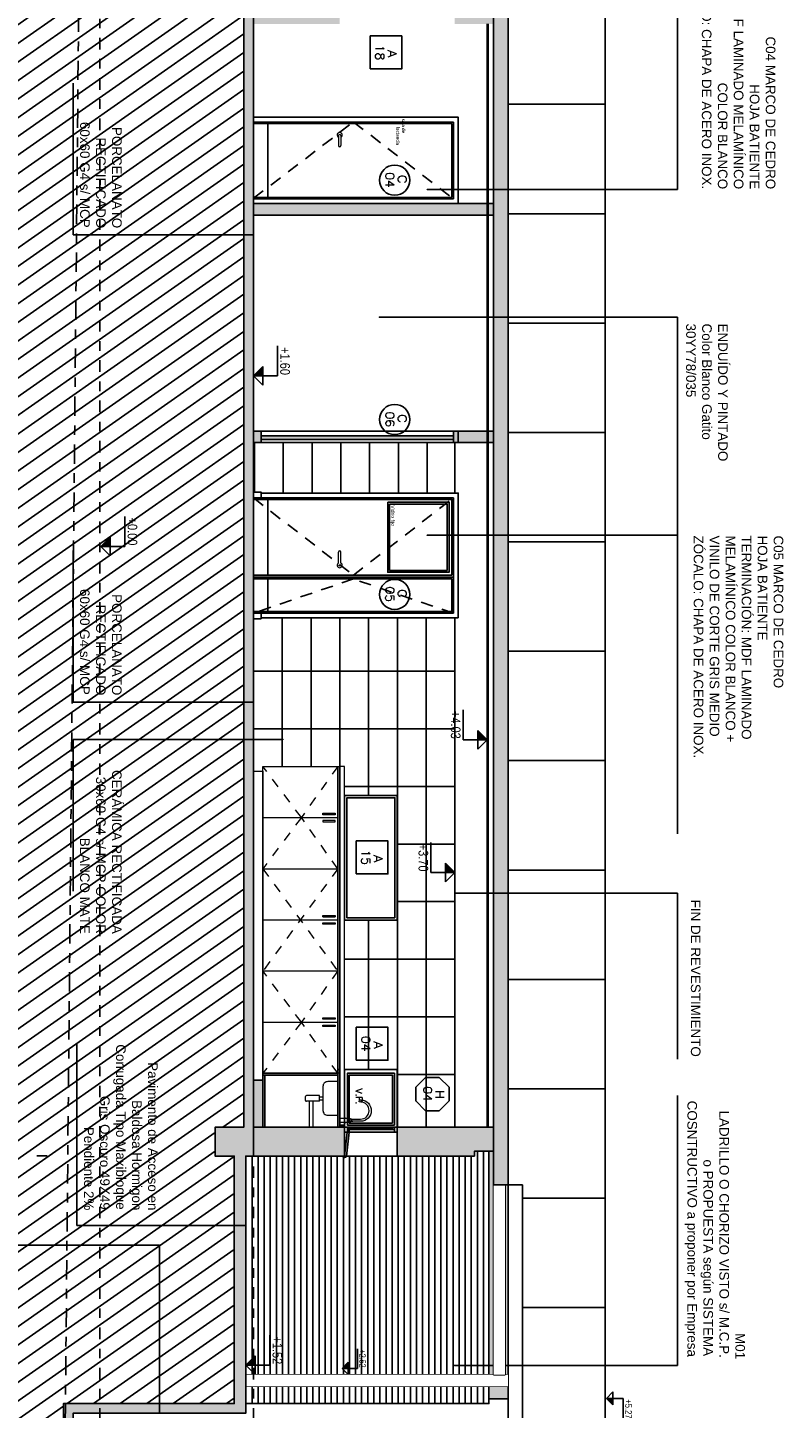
# Model space of a CAD drawing. Header units: millimetres. Extents: x 4617 to 4884, y 1258 to 1784.
# Tile 3 of 168: x 4677 to 4685, y 1270 to 1284. Entities that reach past the tile are written whole.
import ezdxf
from ezdxf.enums import TextEntityAlignment as Align

# ---------------------------------------------------------------- set-up
doc = ezdxf.new("R2010")
doc.units = ezdxf.units.MM
doc.header["$LTSCALE"] = 0.4
doc.set_wipeout_variables(frame=1)
for name, pattern in [('DASHDOT', [1, 0.5, -0.25, 0, -0.25]), ('DOT', [6.35, 0, -6.35]), ('HIDDEN2', [4.7625, 3.175, -1.5875]), ('RAYITAS', [0.375, 0.25, -0.125])]:
    doc.linetypes.add(name, pattern=pattern)
for name, color, linetype in [('00 AC - ABERTURAS ALUMINIO', 4, 'Continuous'), ('00 AC - MUROS', 1, 'Continuous'), ('00 AC - MUROS HATCH', 251, 'Continuous'), ('00 AC - TABIQUES', 2, 'Continuous'), ('00 AC - TABIQUES HATCH', 252, 'Continuous'), ('200', 6, 'Continuous'), ('200cotas50', 1, 'Continuous'), ('A ALUMINIO', 4, 'Continuous'), ('A BARANDA', 4, 'Continuous'), ('A CARPINTERIA', 4, 'Continuous'), ('A HATCH TABIQUE', 254, 'Continuous'), ('A HERRERÍA', 4, 'Continuous'), ('A MURO', 1, 'Continuous'), ('A MURO VISTO', 2, 'Continuous'), ('A PROYECCION DISC', 253, 'HIDDEN2'), ('A VEGETACIÓN', 253, 'Continuous'), ('Hatch Ladrillo Visto', 32, 'Continuous'), ('TXT', 3, 'Continuous'), ('TXT COTA', 3, 'Continuous'), ('TXT PLANILLAS', 3, 'Continuous'), ('TXT TERMINACIONES', 3, 'Continuous')]:
    doc.layers.add(name, color=color, linetype=linetype)
doc.layers.add('04 gris', color=252, linetype='Continuous', lineweight=13)
doc.layers.add('A-ALBA-4', color=2, linetype='Continuous', lineweight=25)
doc.styles.add('arial', font='arial.ttf')
doc.styles.add('ARIAL NARROW', font='ARIALN.TTF')
doc.styles.add('ROMANS', font='romans', dxfattribs={"height": 2})
doc.styles.add('SaAS simplex', font='simplex.shx', dxfattribs={"width": 0.8})
doc.styles.get("Standard").update_dxf_attribs({"font": 'arial.ttf'})
doc.dimstyles.new('COTAS 125', dxfattribs={"dimscale": 0.01, "dimtxt": 15, "dimasz": 8, "dimexe": 5, "dimexo": 20, "dimgap": 10, "dimtad": 0, "dimzin": 9, "dimdsep": 46, "dimtxsty": 'SaAS simplex', "dimblk": 'OBLIQUE', "dimcen": 0, "dimclrd": 8, "dimclre": 8, "dimclrt": 256, "dimadec": 1, "dimazin": 0, "dimtfac": 1, "dimtmove": 2, "dimatfit": 3, "dimldrblk": 'OBLIQUE', "dimfxl": 10, "dimlwd": -1, "dimlwe": -1, "dimarcsym": 0})

# ---------------------------------------------------------------- blocks, each defined once
blk = doc.blocks.new('Nivel corte')
at = {"color": 0}
for p, q in [((0, 0.2), (0.25, 0.2)), ((0, 0), (0, 0.2)), ((0.078, 0.078), (-0.078, 0.078)), ((0, 0), (-0.078, 0.078)), ((0, 0), (0.078, 0.078))]:
    blk.add_line(p, q, dxfattribs=at)
blk.add_solid([(0, 0), (0.078, 0.078), (0, 0.078), (0.078, 0.078)], dxfattribs=at)
at = {"color": 0, "style": 'ARIAL NARROW', "flags": 4}
blk.add_attdef('NIVEL', text='', height=0.08, dxfattribs=at).set_placement((0.125, 0.2), align=Align.BOTTOM_CENTER)
blk = doc.blocks.new('_Oblique')
at = {"layer": 'TXT COTA', "color": 0, "lineweight": -2}
blk.add_line((-0.5, -0.5), (0.5, 0.5), dxfattribs=at)
blk = doc.blocks.new('A$C7CA047DF')
at = {"layer": '00 AC - ABERTURAS ALUMINIO', "color": 253}
for p, q in [((0.007, 0.5), (0.007, 0.05, 0.097)), ((0.017, 0.5), (0.017, 0.05, 0.097))]:
    blk.add_line(p, q, dxfattribs=at)
at = {"layer": '00 AC - ABERTURAS ALUMINIO', "elevation": 0.102}
blk.add_lwpolyline([(0.025, 0.5), (0.025, 0.05)], dxfattribs=at)
at = {"layer": 'A ALUMINIO'}
for p, q in [((0, 0.03), (0, 0.5, 0.071)), ((0.05, 0.03), (0.05, 0.52, 0.059))]:
    blk.add_line(p, q, dxfattribs=at)
for points in [[(0, 0.55), (0.05, 0.55), (0.05, 0.52), (0, 0.52)], [(0, 0.52), (0.025, 0.52), (0.025, 0.5), (0, 0.5)], [(0, 0.05), (0.025, 0.05), (0.025, 0.03), (0, 0.03)], [(0, 0.03), (0.05, 0.03), (0.05, 0), (0, 0)]]:
    blk.add_lwpolyline(points, close=True, dxfattribs=at)
blk = doc.blocks.new('BIS-GRIC1-CO')
for p, q in [((0.211, 0.222), (0.189, 0.22)), ((-0.023, 0.053), (-0.023, 0.063)), ((0.013, 0.105), (-0.014, 0.105)), ((-0.011, 0.137), (-0.011, 0.123)), ((0.011, 0.123), (-0.011, 0.123)), ((0.023, 0.053), (0.023, 0.063))]:
    blk.add_line(p, q)
blk.add_lwpolyline([(0.011, 0.123), (0.011, 0.218, -0.987285), (0.189, 0.22), (0.188, 0.22), (0.19, 0.204), (0.213, 0.206), (0.212, 0.222), (0.211, 0.222, 0.9807), (-0.011, 0.218), (-0.011, 0.137, 0.208358), (-0.014, 0.128), (-0.014, 0.105), (-0.022, 0.105, 0.404276), (-0.023, 0.104), (-0.023, 0.063, 0.104505), (-0.023, 0.053), (-0.023, 0), (0.023, 0), (0.023, 0.053, 0.104194), (0.023, 0.063), (0.023, 0.104, 0.404073), (0.022, 0.105, 0.00047), (0.013, 0.105, 0.024223), (0.013, 0.11, 0.064983), (0.013, 0.122, 0.35869), (0.011, 0.123), (0.011, 0.123)], format="xyb")
for centre, radius, start, end in [((-0.012, 0.122), 0.00126, 82.4736, 166.3904), ((0.016, 0.116), 0.0292, 168.2834, 182.4169), ((-0.127, 0.111), 0.114, 356.8488, 1.8325)]:
    blk.add_arc(centre, radius, start, end)
blk = doc.blocks.new('cocina y mueble')
h = blk.add_hatch(color=252)
h.dxf.hatch_style = 1
h.paths.add_polyline_path([(510.029, 113.56), (510.629, 113.56), (510.629, 113.58), (510.029, 113.58)])
h = blk.add_hatch(color=252)
h.dxf.hatch_style = 1
h.paths.add_polyline_path([(510.067, 113.56), (510.085, 113.56), (510.085, 112.78), (510.067, 112.78)])
h = blk.add_hatch(color=252)
h.dxf.hatch_style = 1
h.paths.add_polyline_path([(510.629, 113.58), (510.609, 113.58), (510.609, 113.63), (510.629, 113.63)])
h = blk.add_hatch(color=252)
h.dxf.hatch_style = 1
h.paths.add_polyline_path([(510.085, 112.78), (510.085, 112.798), (510.629, 112.798), (510.629, 112.78)])
h = blk.add_hatch(color=251)
h.dxf.hatch_style = 1
h.paths.add_polyline_path([(510.611, 112.78), (510.629, 112.78), (510.629, 112.68), (510.137, 112.68), (510.137, 112.78)])
at = {"layer": '04 gris'}
for p, q in [((506.869, 112.78), (506.869, 113.56)), ((507.402, 112.78), (507.402, 113.56)), ((507.935, 112.78), (507.935, 113.56)), ((508.438, 113.403, 0), (508.438, 113.533, 0)), ((508.468, 112.78), (508.468, 113.56)), ((509.001, 112.78), (509.001, 113.56)), ((509.534, 112.78), (509.534, 113.56)), ((510.313, 113.368, 0), (510.313, 113.405, 0)), ((510.345, 113.368, 0), (510.345, 113.405, 0)), ((510.359, 113.368, 0), (510.299, 113.368, 0)), ((510.299, 113.368, 0), (510.299, 113.234, 0)), ((510.359, 113.368, 0), (510.359, 113.234, 0)), ((510.359, 113.3, 0), (510.629, 113.3, 0)), ((510.359, 113.26, 0), (510.629, 113.26, 0)), ((510.349, 113.224, 0), (510.309, 113.224, 0))]:
    blk.add_line(p, q, dxfattribs=at)
at = {"layer": '04 gris', "linetype": 'RAYITAS'}
for p, q in [((507.935, 113.56), (509.001, 112.78)), ((507.935, 112.78), (509.001, 113.56))]:
    blk.add_line(p, q, dxfattribs=at)
at = {"layer": '04 gris'}
for points in [[(510.609, 113.58), (510.609, 113.63), (506.869, 113.63), (506.869, 113.58)], [(506.869, 113.58), (510.067, 113.58), (510.067, 112.78), (506.869, 112.78)], [(507.372, 113.533), (507.372, 113.403), (507.357, 113.403), (507.357, 113.533)], [(507.432, 113.533), (507.432, 113.403), (507.447, 113.403), (507.447, 113.533)], [(508.438, 113.533), (508.438, 113.403), (508.423, 113.403), (508.423, 113.533)], [(508.513, 113.533), (508.513, 113.403), (508.498, 113.403), (508.498, 113.533)], [(509.504, 113.533), (509.504, 113.403), (509.489, 113.403), (509.489, 113.533)], [(509.579, 113.533), (509.579, 113.403), (509.564, 113.403), (509.564, 113.533)], [(506.919, 112.68), (506.919, 112.78), (510.137, 112.78), (510.137, 112.68)]]:
    blk.add_lwpolyline(points, close=True, dxfattribs=at)
for points in [[(510.067, 113.58), (506.869, 113.58)], [(510.067, 113.56), (506.869, 113.56)]]:
    blk.add_lwpolyline(points, dxfattribs=at)
at = {"layer": '04 gris', "linetype": 'RAYITAS'}
for points in [[(506.869, 113.56), (507.402, 113.18), (506.869, 112.78)], [(507.935, 113.56), (507.402, 113.18), (507.935, 112.78)], [(509.001, 113.56), (509.534, 113.18), (509.001, 112.78)], [(510.067, 113.56), (509.534, 113.18), (510.067, 112.78)]]:
    blk.add_lwpolyline(points, dxfattribs=at)
at = {"layer": '04 gris', "elevation": 0}
blk.add_lwpolyline([(510.154, 113.56), (510.154, 113.455, 0.414214), (510.204, 113.405), (510.454, 113.405, 0.414214), (510.504, 113.455), (510.504, 113.56)], format="xyb", dxfattribs=at)
at = {"layer": '04 gris'}
for centre, start, end in [((510.309, 113.234, 0), 180, 270), ((510.349, 113.234, 0), 270, 360)]:
    blk.add_arc(centre, 0.01, start, end, dxfattribs=at)
at = {"layer": 'A-ALBA-4', "color": 1}
for points in [[(506.869, 113.58), (510.067, 113.58)], [(510.067, 113.56), (506.869, 113.56)]]:
    blk.add_lwpolyline(points, dxfattribs=at)
at = {"layer": 'A-ALBA-4', "elevation": 0}
for points in [[(510.067, 113.56), (510.085, 113.56), (510.085, 112.78), (510.067, 112.78)], [(510.629, 113.58), (510.609, 113.58), (510.609, 113.63), (510.629, 113.63)], [(510.085, 112.78), (510.085, 112.798), (510.629, 112.798), (510.629, 112.78)]]:
    blk.add_lwpolyline(points, close=True, dxfattribs=at)
at = {"layer": 'A-ALBA-4'}
blk.add_lwpolyline([(510.137, 112.68), (510.629, 112.68), (510.629, 112.78), (510.137, 112.78)], close=True, dxfattribs=at)
at = {"layer": '04 gris', "xscale": -1}
blk.add_blockref('BIS-GRIC1-CO', (510.556, 113.58, 0), dxfattribs=at)
at = {"layer": 'A-ALBA-4', "elevation": 0}
blk.add_lwpolyline([(510.029, 113.56), (510.629, 113.56), (510.629, 113.58), (510.029, 113.58)], close=True, dxfattribs=at)
blk = doc.blocks.new('*U470')
blk.add_circle((0.003, 0.055), 0.262)
at = {"style": 'ROMANS', "width": 1.1}
blk.add_text('C', height=0.15, dxfattribs=at).set_placement((-0.088, 0.112))
at = {"color": 0, "linetype": 'ByBlock', "style": 'ROMANS', "width": 1.05}
blk.add_attdef('NRO', text='', height=0.15, dxfattribs=at).set_placement((0, -0.027), align=Align.MIDDLE)
blk = doc.blocks.new('*U468')
at = {"color": 0, "linetype": 'ByBlock'}
blk.add_lwpolyline([(-0.287, -0.195), (0.287, -0.195), (0.287, 0.354), (-0.287, 0.354)], close=True, dxfattribs=at)
at = {"color": 0, "linetype": 'ByBlock', "style": 'ROMANS', "width": 1.1}
blk.add_text('A', height=0.15, dxfattribs=at).set_placement((-0.088, 0.112))
at = {"color": 0, "linetype": 'ByBlock', "style": 'ROMANS', "width": 1.05}
blk.add_attdef('NRO', text='', height=0.15, dxfattribs=at).set_placement((0, -0.027), align=Align.MIDDLE)
blk = doc.blocks.new('*U575')
at = {"color": 0, "linetype": 'ByBlock', "ltscale": 0.1}
blk.add_lwpolyline([(0, 0.344), (0.119, 0.344), (0.288, 0.175), (0.288, -0.064), (0.119, -0.233), (0, -0.233), (-0.119, -0.233), (-0.288, -0.064), (-0.288, 0.175), (-0.119, 0.344)], close=True, dxfattribs=at)
at = {"color": 0, "style": 'ROMANS', "width": 1.1}
blk.add_text('H', height=0.15, dxfattribs=at).set_placement((-0.088, 0.112))
at = {"color": 0, "linetype": 'ByBlock', "style": 'ROMANS', "width": 1.05}
blk.add_attdef('NRO', text='', height=0.15, dxfattribs=at).set_placement((0, -0.027), align=Align.MIDDLE)

msp = doc.modelspace()

# ---------------------------------------------------------------- hatches: boundary and pattern name
at = {"layer": '00 AC - MUROS HATCH'}
h = msp.add_hatch(color=252, dxfattribs=at)
h.dxf.hatch_style = 1
h.paths.add_polyline_path([(4679.233, 1284.49), (4679.233, 1284.19), (4680.133, 1284.19), (4680.133, 1284.49)])
h.paths.add_polyline_path([(4681.333, 1284.19), (4681.333, 1284.49), (4681.737, 1284.49), (4681.737, 1284.19)])
h.paths.add_polyline_path([(4680.733, 1272.692), (4681.737, 1272.692), (4681.737, 1272.441), (4681.537, 1272.441), (4681.537, 1272.392), (4680.733, 1272.392)])
h.paths.add_polyline_path([(4679.233, 1272.392), (4679.233, 1272.692), (4680.183, 1272.692), (4680.183, 1272.392)])
h.paths.add_polyline_path([(4679.883, 1293.987), (4679.883, 1293.687), (4679.233, 1293.687), (4679.233, 1293.987)])
h.paths.add_polyline_path([(4681.133, 1302.422), (4681.737, 1302.422), (4681.737, 1302.672), (4681.537, 1302.672), (4681.537, 1302.722), (4681.133, 1302.722)])
h.paths.add_polyline_path([(4679.233, 1302.422), (4679.883, 1302.422), (4679.883, 1302.722), (4679.233, 1302.722)])
at = {"layer": '00 AC - TABIQUES HATCH'}
h = msp.add_hatch(color=256, dxfattribs=at)
h.dxf.hatch_style = 1
h.paths.add_polyline_path([(4681.737, 1282.317), (4681.737, 1282.197), (4679.233, 1282.197), (4679.233, 1282.317)])
h = msp.add_hatch(color=256, dxfattribs=at)
h.dxf.hatch_style = 1
h.paths.add_polyline_path([(4681.737, 1279.947), (4681.737, 1279.827), (4679.233, 1279.827), (4679.233, 1279.947)])
h.paths.add_polyline_path([(4681.318, 1279.947), (4681.318, 1279.827), (4679.233, 1279.827), (4679.233, 1279.947)], flags=17)
h.paths.add_polyline_path([(4681.318, 1279.898), (4681.318, 1279.858), (4679.313, 1279.858), (4679.313, 1279.898)], flags=16)
h.paths.add_polyline_path([(4679.313, 1279.947), (4679.313, 1279.827), (4679.233, 1279.827), (4679.233, 1279.947)], flags=16)
at = {"layer": 'A HATCH TABIQUE'}
h = msp.add_hatch(dxfattribs=at)
h.set_pattern_fill('HONEY', color=256, scale=0.01, angle=270)
h.set_pattern_definition([(180, (4644.444386, 1771.975462), (-0.047625, -0.0274963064), [0.03175, -0.0635]), (300, (4644.444386, 1771.975462), (0.0476249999, -0.0274963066), [0.03175, -0.0635]), (240, (4644.444386, 1771.975462), (-1e-10, -0.0549926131), [-0.0635, 0.03175])])
h.paths.add_polyline_path([(4681.888, 1284.79), (4681.888, 1272.092), (4681.737, 1272.092), (4681.737, 1284.79)])
h.paths.add_polyline_path([(4681.888, 1303.032), (4681.888, 1293.387), (4681.737, 1293.387), (4681.737, 1303.032)])
at = {"layer": 'A MURO'}
h = msp.add_hatch(dxfattribs=at)
h.set_pattern_fill('_USER', color=251, scale=0.3, pattern_type=0)
h.set_pattern_definition([(270, (4644.4444, 1771.97546), (0.3, -3e-16), [])])
h.paths.add_polyline_path([(4681.333, 1279.3), (4681.333, 1279.827), (4681.318, 1279.827), (4681.318, 1279.827), (4679.233, 1279.827), (4679.233, 1279.31), (4679.313, 1279.31), (4679.313, 1279.3)])
at = {"layer": 'A MURO VISTO'}
h = msp.add_hatch(color=252, dxfattribs=at)
h.dxf.hatch_style = 1
h.paths.add_polyline_path([(4681.688, 1269.862), (4681.888, 1269.862), (4681.888, 1272.092), (4681.737, 1272.092), (4681.737, 1272.441), (4681.688, 1272.441)])
at = {"layer": 'A VEGETACIÓN'}
h = msp.add_hatch(dxfattribs=at)
h.set_pattern_fill('LINE', color=253, scale=0.05, angle=-55, double=1)
h.set_pattern_definition([(215, (4548.78978, 1691.46104), (0.09105526, -0.130040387), [])])
edge = h.paths.add_edge_path()
edge.add_spline(control_points=[(4677.192, 1261.169), (4677.209, 1262.221), (4677.226, 1263.142), (4677.244, 1264.062)], knot_values=[19.774288, 19.774288, 19.774288, 19.774288, 20.371684, 20.371684, 20.371684, 20.371684], weights=[1, 1, 1, 1], degree=3, periodic=0)
edge.add_spline(control_points=[(4677.244, 1264.062), (4677.232, 1264.827), (4677.22, 1265.591), (4677.216, 1265.897)], knot_values=[20.371684, 20.371684, 20.371684, 20.371684, 20.790947, 20.790947, 20.790947, 20.790947], weights=[1, 1, 1, 1], degree=3, periodic=0)
edge.add_spline(control_points=[(4677.216, 1265.897), (4677.168, 1266.192), (4677.152, 1266.299), (4677.144, 1266.34)], knot_values=[20.790947, 20.790947, 20.790947, 20.790947, 20.818507, 20.818507, 20.818507, 20.818507], weights=[1, 1, 1, 1], degree=3, periodic=0)
edge.add_line((4677.144, 1266.34), (4677.053, 1266.34))
edge.add_line((4677.053, 1266.34), (4677.053, 1266.54))
edge.add_line((4677.053, 1266.54), (4677.253, 1266.54))
edge.add_line((4677.253, 1266.54), (4677.253, 1269.812))
edge.add_line((4677.253, 1269.812), (4679.033, 1269.812))
edge.add_line((4679.033, 1269.812), (4679.033, 1272.392))
edge.add_line((4679.033, 1272.392), (4678.833, 1272.392))
edge.add_line((4678.833, 1272.392), (4678.833, 1272.692))
edge.add_line((4678.833, 1272.692), (4679.133, 1272.692))
edge.add_line((4679.133, 1272.692), (4679.133, 1302.422))
edge.add_line((4679.133, 1302.422), (4678.733, 1302.422))
edge.add_line((4678.733, 1302.422), (4678.733, 1302.722))
edge.add_line((4678.733, 1302.722), (4679.064, 1302.722))
edge.add_line((4679.064, 1302.722), (4679.033, 1303.821))
edge.add_line((4679.033, 1303.821), (4679.003, 1306.773))
edge.add_line((4679.003, 1306.773), (4678.803, 1306.773))
edge.add_line((4678.803, 1306.773), (4678.803, 1306.925))
edge.add_line((4678.803, 1306.925), (4679.099, 1306.923))
edge.add_line((4679.099, 1306.923), (4679.101, 1307.225))
edge.add_line((4679.101, 1307.225), (4679.096, 1307.381))
edge.add_line((4679.096, 1307.381), (4679.094, 1307.386))
edge.add_line((4679.094, 1307.386), (4679.111, 1307.687))
edge.add_line((4679.111, 1307.687), (4679.083, 1308.126))
edge.add_line((4679.083, 1308.126), (4679.089, 1308.443))
edge.add_line((4679.089, 1308.443), (4679.058, 1308.704))
edge.add_line((4679.058, 1308.704), (4679.086, 1308.795))
edge.add_line((4679.086, 1308.795), (4679.039, 1308.909))
edge.add_line((4679.039, 1308.909), (4679.08, 1309.452))
edge.add_line((4679.08, 1309.452), (4679.045, 1309.643))
edge.add_line((4679.045, 1309.643), (4679.061, 1309.705))
edge.add_line((4679.061, 1309.705), (4677.173, 1309.705))
edge.add_line((4677.173, 1309.705), (4677.173, 1311.426))
edge.add_line((4677.173, 1311.426), (4676.873, 1311.426))
edge.add_line((4676.873, 1311.426), (4676.873, 1311.626))
edge.add_line((4676.873, 1311.626), (4677.073, 1311.626))
edge.add_spline(control_points=[(4677.073, 1311.626), (4677.005, 1311.929), (4676.8, 1312.833), (4675.716, 1314.273), (4677.356, 1316.731), (4677.238, 1318.745), (4677.159, 1320.107)], knot_values=[0.000391, 0.000391, 0.000391, 0.000391, 0.937738, 2.800143, 4.73313, 8.774288, 8.774288, 8.774288, 8.774288], weights=[1, 1, 1, 1, 1, 1, 1], degree=3, periodic=0)
edge.add_spline(control_points=[(4677.159, 1320.107), (4677.114, 1320.107), (4677.068, 1320.107), (4677.023, 1320.107)], knot_values=[8.774288, 8.774288, 8.774288, 8.774288, 9.774288, 9.774288, 9.774288, 9.774288], weights=[1, 1, 1, 1], degree=3, periodic=0)
edge.add_spline(control_points=[(4677.023, 1320.107), (4677.023, 1320.14), (4677.023, 1320.173), (4677.023, 1320.207)], knot_values=[9.774288, 9.774288, 9.774288, 9.774288, 10.774288, 10.774288, 10.774288, 10.774288], weights=[1, 1, 1, 1], degree=3, periodic=0)
edge.add_spline(control_points=[(4677.023, 1320.207), (4677.09, 1320.207), (4677.156, 1320.207), (4677.223, 1320.207)], knot_values=[10.774288, 10.774288, 10.774288, 10.774288, 11.774288, 11.774288, 11.774288, 11.774288], weights=[1, 1, 1, 1], degree=3, periodic=0)
edge.add_spline(control_points=[(4677.223, 1320.207), (4677.223, 1320.444), (4677.223, 1320.68), (4677.223, 1320.917)], knot_values=[11.774288, 11.774288, 11.774288, 11.774288, 12.774288, 12.774288, 12.774288, 12.774288], weights=[1, 1, 1, 1], degree=3, periodic=0)
edge.add_spline(control_points=[(4677.223, 1320.917), (4677.156, 1320.917), (4677.09, 1320.917), (4677.023, 1320.917)], knot_values=[12.774288, 12.774288, 12.774288, 12.774288, 13.774288, 13.774288, 13.774288, 13.774288], weights=[1, 1, 1, 1], degree=3, periodic=0)
edge.add_spline(control_points=[(4677.023, 1320.917), (4677.023, 1321.09), (4677.023, 1321.264), (4677.023, 1321.437)], knot_values=[13.774288, 13.774288, 13.774288, 13.774288, 14.774288, 14.774288, 14.774288, 14.774288], weights=[1, 1, 1, 1], degree=3, periodic=0)
edge.add_spline(control_points=[(4677.023, 1321.437), (4677.073, 1321.437), (4677.123, 1321.437), (4677.173, 1321.437)], knot_values=[14.774288, 14.774288, 14.774288, 14.774288, 15.774288, 15.774288, 15.774288, 15.774288], weights=[1, 1, 1, 1], degree=3, periodic=0)
edge.add_spline(control_points=[(4677.173, 1321.437), (4677.173, 1323.813), (4677.173, 1326.188), (4677.173, 1328.564)], knot_values=[15.774288, 15.774288, 15.774288, 15.774288, 16.774288, 16.774288, 16.774288, 16.774288], weights=[1, 1, 1, 1], degree=3, periodic=0)
edge.add_spline(control_points=[(4677.173, 1328.564), (4675.41, 1328.564), (4673.647, 1328.564), (4671.883, 1328.564)], knot_values=[16.774288, 16.774288, 16.774288, 16.774288, 17.774288, 17.774288, 17.774288, 17.774288], weights=[1, 1, 1, 1], degree=3, periodic=0)
edge.add_spline(control_points=[(4671.883, 1328.564), (4671.883, 1306.099), (4671.883, 1283.634), (4671.883, 1261.169)], knot_values=[17.774288, 17.774288, 17.774288, 17.774288, 18.774288, 18.774288, 18.774288, 18.774288], weights=[1, 1, 1, 1], degree=3, periodic=0)
edge.add_spline(control_points=[(4671.883, 1261.169), (4673.653, 1261.169), (4675.422, 1261.169), (4677.192, 1261.169)], knot_values=[18.774288, 18.774288, 18.774288, 18.774288, 19.774288, 19.774288, 19.774288, 19.774288], weights=[1, 1, 1, 1], degree=3, periodic=0)
at = {"layer": 'Hatch Ladrillo Visto'}
h = msp.add_hatch(dxfattribs=at)
h.set_pattern_fill('LINE', color=256, scale=0.02, angle=180, style=0)
h.set_pattern_definition([(90, (4548.78978, 1771.97546), (-0.0635, 8e-17), [])])
h.paths.add_polyline_path([(4681.688, 1269.812), (4681.688, 1272.441), (4681.537, 1272.441), (4681.537, 1272.392), (4679.153, 1272.392), (4679.153, 1269.812)])

# ---------------------------------------------------------------- linework, layer by layer
at = {"layer": '00 AC - MUROS'}
msp.add_lwpolyline([(4680.233, 1272.692), (4680.232, 1272.642), (4680.203, 1272.391, -0.800695), (4680.164, 1272.391), (4680.183, 1272.391), (4680.183, 1272.642)], format="xyb", dxfattribs=at)
msp.add_lwpolyline([(4680.183, 1272.391), (4680.21, 1272.641)], dxfattribs=at)
at = {"layer": '00 AC - TABIQUES'}
for points in [[(4681.737, 1282.317), (4681.737, 1282.197), (4679.233, 1282.197), (4679.233, 1282.317)], [(4681.737, 1279.947), (4681.737, 1279.827), (4679.233, 1279.827), (4679.233, 1279.947)], [(4679.313, 1279.947), (4679.313, 1279.827), (4679.233, 1279.827), (4679.233, 1279.947)], [(4681.318, 1279.947), (4681.318, 1279.827), (4679.233, 1279.827), (4679.233, 1279.947)], [(4681.368, 1279.827), (4681.368, 1279.947), (4681.318, 1279.947), (4681.318, 1279.827)], [(4681.318, 1279.898), (4681.318, 1279.858), (4679.313, 1279.858), (4679.313, 1279.898)]]:
    msp.add_lwpolyline(points, close=True, dxfattribs=at)
at = {"layer": '200', "color": 2, "linetype": 'DASHDOT', "ltscale": 0.6}
msp.add_lwpolyline([(4677.633, 1328.564), (4677.633, 1261.169)], dxfattribs=at)
at = {"layer": '200', "color": 90, "linetype": 'DASHDOT'}
msp.add_lwpolyline([(4677.073, 1311.626), (4677.4, 1309.855), (4677.634, 1307.805), (4677.192, 1261.169)], dxfattribs=at)
at = {"layer": 'A ALUMINIO'}
msp.add_line((4680.733, 1272.642), (4680.183, 1272.642), dxfattribs=at)
for points in [[(4680.733, 1274.85), (4680.733, 1276.15), (4680.183, 1276.15), (4680.183, 1274.85)], [(4680.708, 1274.875), (4680.708, 1276.125), (4680.208, 1276.125), (4680.208, 1274.875)], [(4680.733, 1272.692), (4680.183, 1272.692), (4680.183, 1273.292), (4680.733, 1273.292)], [(4680.703, 1272.715), (4680.703, 1273.255), (4680.213, 1273.255), (4680.213, 1272.715)], [(4680.683, 1272.735), (4680.683, 1273.235), (4680.233, 1273.235), (4680.233, 1272.735)], [(4680.183, 1272.392), (4680.183, 1272.642), (4680.733, 1272.642), (4680.733, 1272.392)]]:
    msp.add_lwpolyline(points, close=True, dxfattribs=at)
at = {"layer": 'A BARANDA'}
for p, q in [((4679.233, 1283.167), (4681.318, 1283.167)), ((4681.303, 1283.152), (4679.233, 1283.152)), ((4679.383, 1283.152), (4679.383, 1282.382)), ((4681.303, 1282.382), (4681.303, 1283.152)), ((4681.318, 1283.167), (4681.318, 1282.367)), ((4681.303, 1282.382), (4679.233, 1282.382)), ((4679.233, 1282.367), (4681.318, 1282.367)), ((4679.383, 1278.445), (4679.383, 1279.235)), ((4681.318, 1278.05), (4681.318, 1278.475)), ((4679.383, 1278.065), (4679.383, 1278.405)), ((4679.233, 1278.05), (4681.318, 1278.05)), ((4679.313, 1278.05), (4679.313, 1277.99)), ((4679.313, 1277.99), (4679.233, 1277.99)), ((4679.313, 1278), (4681.368, 1278))]:
    msp.add_line(p, q, dxfattribs=at)
for points in [[(4679.233, 1282.317), (4681.368, 1282.317), (4681.368, 1283.217), (4679.233, 1283.217)], [(4679.313, 1279.25), (4679.313, 1279.31), (4679.233, 1279.31)], [(4679.233, 1279.25), (4681.318, 1279.25), (4681.318, 1278.425)], [(4679.233, 1279.235), (4681.303, 1279.235), (4681.303, 1278.445)], [(4679.313, 1279.3), (4681.368, 1279.3), (4681.368, 1278)]]:
    msp.add_lwpolyline(points, dxfattribs=at)
at = {"layer": 'A CARPINTERIA', "lineweight": 13, "ltscale": 0.025}
for p, q in [((4680.121, 1283.026), (4680.12, 1282.922)), ((4680.146, 1283.026), (4680.145, 1282.922)), ((4680.12, 1278.571), (4680.12, 1278.685)), ((4680.145, 1278.571), (4680.145, 1278.685))]:
    msp.add_line(p, q, dxfattribs=at)
at = {"layer": 'A CARPINTERIA'}
for p, q in [((4681.303, 1278.445), (4679.233, 1278.445)), ((4681.318, 1278.425), (4679.233, 1278.425))]:
    msp.add_line(p, q, dxfattribs=at)
msp.add_lwpolyline([(4680.633, 1279.205), (4680.633, 1278.475), (4681.273, 1278.475), (4681.273, 1279.205)], close=True, dxfattribs=at)
at = {"layer": 'A CARPINTERIA', "color": 8}
msp.add_lwpolyline([(4680.653, 1279.185), (4680.653, 1278.495), (4681.253, 1278.495), (4681.253, 1279.185)], close=True, dxfattribs=at)
at = {"layer": 'A CARPINTERIA'}
msp.add_lwpolyline([(4679.233, 1278.065), (4681.303, 1278.065), (4681.303, 1278.405), (4679.233, 1278.405)], dxfattribs=at)
at = {"layer": 'A CARPINTERIA', "lineweight": 13, "ltscale": 0.025}
for centre, radius, start, end in [((4680.133, 1283.032), 0.026, 298.7357, 241.2643), ((4680.133, 1283.026), 0.0125, 0, 180), ((4680.133, 1282.922), 0.0125, 180, 0), ((4680.133, 1278.685), 0.0125, 0, 180), ((4680.133, 1278.548), 0.026, 118.7357, 61.2643), ((4680.133, 1278.554), 0.0125, 180, 0)]:
    msp.add_arc(centre, radius, start, end, dxfattribs=at)
at = {"layer": 'A MURO', "color": 2}
for p, q in [((4681.669, 1284.19), (4681.669, 1272.692)), ((4681.681, 1284.19), (4681.681, 1272.692))]:
    msp.add_line(p, q, dxfattribs=at)
at = {"layer": 'A MURO', "color": 252}
for p, q in [((4681.888, 1283.352), (4682.903, 1283.352)), ((4681.888, 1282.212), (4682.903, 1282.212)), ((4681.888, 1281.072), (4682.903, 1281.072)), ((4681.888, 1279.932), (4682.903, 1279.932)), ((4681.888, 1278.792), (4682.903, 1278.792)), ((4681.888, 1277.652), (4682.903, 1277.652)), ((4681.888, 1276.512), (4682.903, 1276.512)), ((4681.888, 1275.372), (4682.903, 1275.372)), ((4681.888, 1274.232), (4682.903, 1274.232)), ((4681.888, 1273.092), (4682.903, 1273.092)), ((4682.04, 1271.952), (4682.903, 1271.952)), ((4682.04, 1270.812), (4682.903, 1270.812))]:
    msp.add_line(p, q, dxfattribs=at)
at = {"layer": 'A MURO'}
for points in [[(4677.144, 1266.34), (4677.053, 1266.34), (4677.053, 1266.54), (4677.253, 1266.54), (4677.253, 1269.812), (4679.033, 1269.812), (4679.033, 1272.392), (4678.833, 1272.392), (4678.833, 1272.692), (4679.133, 1272.692), (4679.133, 1302.422), (4678.733, 1302.422), (4678.733, 1302.722), (4679.064, 1302.722), (4679.033, 1303.821), (4679.003, 1306.773), (4678.803, 1306.773), (4678.803, 1306.925), (4679.099, 1306.923)], [(4680.733, 1272.692), (4681.737, 1272.692), (4681.737, 1272.441), (4681.537, 1272.441), (4681.537, 1272.392), (4680.733, 1272.392), (4680.733, 1272.692)]]:
    msp.add_lwpolyline(points, dxfattribs=at)
at = {"layer": 'A MURO', "color": 252}
for points in [[(4681.333, 1279.827), (4681.333, 1279.3)], [(4681.333, 1278), (4681.333, 1272.692)]]:
    msp.add_lwpolyline(points, dxfattribs=at)
at = {"layer": 'A MURO'}
msp.add_lwpolyline([(4679.233, 1272.392), (4679.233, 1272.692), (4680.183, 1272.692), (4680.183, 1272.392)], close=True, dxfattribs=at)
at = {"layer": 'A MURO VISTO'}
for points in [[(4682.901, 1304.123), (4682.901, 1269.512), (4681.888, 1269.512), (4681.888, 1272.092), (4681.737, 1272.092), (4681.737, 1284.79), (4681.994, 1284.79), (4681.994, 1293.387), (4681.737, 1293.387), (4681.737, 1303.032), (4681.938, 1303.032), (4681.938, 1304.123), (4682.901, 1304.123)], [(4681.888, 1303.032), (4681.888, 1293.387), (4682.144, 1293.387), (4682.144, 1284.79), (4681.888, 1284.79), (4681.888, 1269.512)], [(4680.733, 1272.392), (4680.183, 1272.392)], [(4679.153, 1269.812), (4681.688, 1269.812), (4681.688, 1269.862)]]:
    msp.add_lwpolyline(points, dxfattribs=at)
for points in [[(4681.688, 1269.862), (4681.888, 1269.862), (4681.888, 1272.092), (4681.737, 1272.092), (4681.737, 1272.441), (4681.688, 1272.441)], [(4682.04, 1272.092), (4682.04, 1269.512), (4681.888, 1269.512), (4681.888, 1272.092)], [(4681.888, 1270.112), (4681.888, 1269.992), (4679.153, 1269.992), (4679.153, 1270.112)]]:
    msp.add_lwpolyline(points, close=True, dxfattribs=at)
at = {"layer": 'A MURO VISTO', "color": 251}
msp.add_lwpolyline([(4676.974, 1272.394), (4677.082, 1272.394)], dxfattribs=at)
at = {"layer": 'A PROYECCION DISC', "ltscale": 0.1}
for p, q in [((4679.233, 1282.372), (4680.276, 1283.167)), ((4680.276, 1283.167), (4681.318, 1282.367))]:
    msp.add_line(p, q, dxfattribs=at)
for points in [[(4679.233, 1279.25), (4680.275, 1278.445), (4681.318, 1279.25)], [(4681.318, 1278.05), (4680.275, 1278.405), (4679.233, 1278.05)]]:
    msp.add_lwpolyline(points, dxfattribs=at)
at = {"layer": 'TXT', "color": 253, "linetype": 'DOT', "ltscale": 0.01}
msp.add_line((4682.901, 1264.075), (4682.901, 1304.123), dxfattribs=at)

# ---------------------------------------------------------------- block references
at = {"layer": '200cotas50'}
ref = msp.add_blockref('Nivel corte', (4679.233, 1280.521), dxfattribs=dict(at, xscale=-1.25, yscale=1.25, zscale=1.25, rotation=269.9999999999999))
ref.add_attrib('NIVEL', '+1.60', dxfattribs={"layer": '0', "color": 0, "height": 0.1, "rotation": 270, "style": 'ARIAL NARROW', "flags": 4}).set_placement((4679.483, 1280.676), align=Align.BOTTOM_CENTER)
ref = msp.add_blockref('Nivel corte', (4677.642, 1278.745), dxfattribs=dict(at, xscale=-1.25, yscale=1.25, zscale=1.25, rotation=269.9999999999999))
ref.add_attrib('NIVEL', '+0.00', dxfattribs={"layer": '0', "color": 0, "height": 0.1, "rotation": 270, "style": 'ARIAL NARROW', "flags": 4}).set_placement((4677.892, 1278.9), align=Align.BOTTOM_CENTER)
ref = msp.add_blockref('Nivel corte', (4681.669, 1276.73), dxfattribs=dict(at, xscale=1.25, yscale=1.25, zscale=1.25, rotation=90.00000000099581))
ref.add_attrib('NIVEL', '+4.03', dxfattribs={"layer": '0', "color": 0, "height": 0.1, "rotation": 270, "style": 'ARIAL NARROW', "flags": 4}).set_placement((4681.262, 1276.885), align=Align.BOTTOM_CENTER)
ref = msp.add_blockref('Nivel corte', (4681.333, 1275.346), dxfattribs=dict(at, xscale=1.25, yscale=1.25, zscale=1.25, rotation=90.00000000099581))
ref.add_attrib('NIVEL', '+3.70', dxfattribs={"layer": '0', "color": 0, "height": 0.1, "rotation": 270, "style": 'ARIAL NARROW', "flags": 4}).set_placement((4680.925, 1275.501), align=Align.BOTTOM_CENTER)
ref = msp.add_blockref('Nivel corte', (4679.153, 1270.212), dxfattribs=dict(at, xscale=-1.25, yscale=1.25, zscale=1.25, rotation=269.9999999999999))
ref.add_attrib('NIVEL', '+1.52', dxfattribs={"layer": '0', "color": 0, "height": 0.1, "rotation": 270, "style": 'ARIAL NARROW', "flags": 4}).set_placement((4679.403, 1270.367), align=Align.BOTTOM_CENTER)
ref = msp.add_blockref('Nivel corte', (4680.157, 1270.179), dxfattribs=dict(at, xscale=-0.8125, yscale=0.8125, zscale=0.8125, rotation=269.9999999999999))
ref.add_attrib('NIVEL', '+2.52', dxfattribs={"layer": '0', "color": 0, "height": 0.065, "rotation": 270, "style": 'ARIAL NARROW', "flags": 4}).set_placement((4680.319, 1270.281), align=Align.BOTTOM_CENTER)
at = {"layer": '200cotas50', "xscale": 0.875, "yscale": 0.875, "zscale": 0.875, "rotation": 269.9999999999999}
msp.add_blockref('Nivel corte', (4682.913, 1269.866), dxfattribs=at).add_auto_attribs({'NIVEL': '+5.27'})
at = {"layer": 'A MURO VISTO', "rotation": 269.9999999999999}
msp.add_blockref('A$C7CA047DF', (4680.183, 1272.692), dxfattribs=at)
at = {"layer": 'TXT PLANILLAS'}
ref = msp.add_blockref('*U468', (4680.568, 1283.892, 0.028), dxfattribs=dict(at, xscale=-0.6, yscale=0.6, zscale=0.6, rotation=269.9999999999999))
ref.add_attrib('NRO', '18', dxfattribs={"layer": '0', "color": 0, "linetype": 'ByBlock', "height": 0.09, "rotation": 270, "style": 'ROMANS', "width": 1.05}).set_placement((4680.552, 1283.892, 0.028), align=Align.MIDDLE)
at = {"layer": 'TXT PLANILLAS', "xscale": 0.6, "yscale": 0.6, "zscale": 0.6, "rotation": 269.9999999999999}
for p, values in [((4680.673, 1282.563), {'NRO': '04'}), ((4680.673, 1280.069), {'NRO': '06'}), ((4680.673, 1278.246), {'NRO': '05'})]:
    msp.add_blockref('*U470', p, dxfattribs=at).add_auto_attribs(values)
at = {"layer": 'TXT PLANILLAS'}
ref = msp.add_blockref('*U575', (4681.066, 1273.037, 0.028), dxfattribs=dict(at, xscale=-0.6, yscale=0.6, zscale=0.6, rotation=269.9999999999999))
ref.add_attrib('NRO', '04', dxfattribs={"layer": '0', "color": 0, "linetype": 'ByBlock', "height": 0.09, "rotation": 270, "style": 'ROMANS', "width": 1.05}).set_placement((4681.05, 1273.037, 0.028), align=Align.MIDDLE)

# ---------------------------------------------------------------- texts
at = {"color": 251, "insert": (4680.816, 1283.118), "char_height": 0.035, "attachment_point": 1, "rotation": 270, "style": 'SaAS simplex'}
msp.add_mtext_dynamic_manual_height_columns('\\pi-0.08351;{\\fCalibri|b1|i0|c0|p34;sala de lactancia}', width=0.17371, gutter_width=12.5, heights=[0], dxfattribs=at)
at = {"layer": 'TXT', "char_height": 0.1, "rotation": 270, "style": 'arial'}
for s, insert, width, attachment_point in [('C04 MARCO DE CEDRO\\PHOJA BATIENTE\\PTERMINACIÓN: MDF LAMINADO MELAMÍNICO COLOR BLANCO\\PZÓCALO: CHAPA DE ACERO INOX.', (4684.675, 1282.467), 3.09221, 3), ('\\pi0.90115;PORCELANATO \\P\\pi1.0102;RECTIFICADO\\P\\pi0.84862;60x60 G4 s/ MCP', (4677.86, 1284.017), 1.93982, 1), ('ENDUÍDO Y PINTADO \\PColor Blanco Gatito\\P30YY78/035', (4684.178, 1281.067), 1.93982, 1), ('\\pi0.90115;PORCELANATO \\P\\pi1.0102;RECTIFICADO\\P\\pi0.84862;60x60 G4 s/ MCP', (4677.859, 1279.149), 1.93982, 1), ('C05 MARCO DE CEDRO\\PHOJA BATIENTE\\PTERMINACIÓN: MDF LAMINADO MELAMÍNICO COLOR BLANCO + VINILO DE CORTE GRIS MEDIO\\PZÓCALO: CHAPA DE ACERO INOX.', (4684.757, 1278.858), 2.32883, 1), ('CERÁMICA RECTIFICADA 30x60 G4 s/ MCP COLOR BLANCO MATE', (4677.859, 1274.707), 1.93982, 3), ('FIN DE REVESTIMIENTO', (4683.894, 1275.063), 1.93982, 1), ('\\pi2.8565;M01 \\P\\pi0.53751;LADRILLO O CHORIZO VISTO s/ M.C.P.\\P\\pi1.047;o PROPUESTA según SISTEMA \\P\\pi0.43444;COSNTRUCTIVO a proponer por Empresa', (4684.358, 1273.403), 3.09221, 1)]:
    msp.add_mtext(s, dxfattribs=dict(at, insert=insert, width=width, attachment_point=attachment_point))
at = {"layer": 'TXT', "insert": (4678.235, 1271.845), "char_height": 0.1, "attachment_point": 1, "rotation": 270, "style": 'arial'}
msp.add_mtext('\\pi-1.525;Pavimento de Acceso en \\P\\pi-1.1294;Baldosa Hormigon \\P\\pi-1.7112;Corrugada Tipo Maxibloque \\P\\pi-1.1744;Gris Oscuro 49X49\\P\\pi-0.85055;Pendiente 2%', dxfattribs=at)
at = {"layer": 'TXT COTA', "ltscale": 0.025, "insert": (4680.658, 1279.173), "char_height": 0.0375, "width": 0.77313, "attachment_point": 7, "rotation": 270, "style": 'ROMANS'}
msp.add_mtext('{\\fArial|b0|i0|c0|p34;Vidrio fijo}', dxfattribs=at)
at = {"layer": 'TXT TERMINACIONES', "color": 252, "insert": (4680.368, 1272.931), "char_height": 0.06784, "attachment_point": 3, "rotation": 270}
msp.add_mtext('{\\Fromans|c0;V.F.}', dxfattribs=at)

# ---------------------------------------------------------------- leaders
at = {"layer": 'A HERRERÍA', "color": 254, "ltscale": 0.5}
for points in [[(4681.045, 1282.464), (4683.653, 1282.464), (4683.653, 1285.575)], [(4679.233, 1281.99), (4677.355, 1281.991), (4677.356, 1283.571)], [(4680.546, 1281.135), (4683.653, 1281.135), (4683.653, 1278.024)], [(4681.045, 1278.861), (4683.653, 1278.861), (4683.653, 1275.749)], [(4679.233, 1277.122), (4677.355, 1277.122), (4677.355, 1278.702)], [(4681.333, 1275.131), (4683.653, 1275.131), (4683.653, 1273.402)], [(4679.153, 1271.668), (4677.394, 1271.669), (4677.394, 1273.556)], [(4681.33, 1270.21), (4683.653, 1270.21), (4683.653, 1273.023)], [(4678.253, 1269.712), (4678.253, 1271.464), (4675.412, 1271.464)]]:
    msp.add_leader(points, dimstyle='COTAS 125', override={"dimtxt": 5, "dimasz": 6, "dimldrblk": 'DotSmall'}, dxfattribs=at)

# ---------------------------------------------------------------- next in the draw order: block references
at = {"layer": 'A MURO', "rotation": 269.9999999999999}
msp.add_blockref('cocina y mueble', (4566.553, 1783.321), dxfattribs=at)

# ---------------------------------------------------------------- next in the draw order: wipeouts: each hides what was drawn before it
msp.add_wipeout([(4681.888, 1270.112), (4681.888, 1269.992), (4679.153, 1269.992), (4679.153, 1270.112)]).dxf.layer = 'A MURO VISTO'

# ---------------------------------------------------------------- next in the draw order: hatches: boundary and pattern name
at = {"layer": 'A MURO'}
h = msp.add_hatch(color=256, dxfattribs=at)
h.dxf.hatch_style = 1
h.paths.add_polyline_path([(4679.153, 1269.712), (4677.353, 1269.712), (4677.353, 1266.54), (4677.353, 1266.34), (4677.053, 1266.34), (4677.053, 1266.54), (4677.253, 1266.54), (4677.253, 1269.712), (4677.253, 1269.812), (4679.033, 1269.812), (4679.033, 1272.392), (4678.833, 1272.392), (4678.833, 1272.692), (4679.133, 1272.692), (4679.133, 1302.422), (4678.733, 1302.422), (4678.733, 1302.722), (4679.064, 1302.722), (4679.033, 1303.821), (4679.003, 1306.773), (4678.803, 1306.773), (4678.803, 1306.925), (4679.103, 1306.925), (4679.103, 1306.774), (4679.133, 1303.823), (4679.164, 1302.722), (4679.233, 1302.722), (4679.233, 1272.392), (4679.153, 1272.392), (4679.153, 1269.712)])
h = msp.add_hatch(dxfattribs=at)
h.set_pattern_fill('_USER', color=251, scale=0.3, pattern_type=0)
h.set_pattern_definition([(270, (5922.43434, -2907.55746), (0.3, -3e-16), [])])
h.paths.add_polyline_path([(4680.733, 1276.15), (4680.733, 1274.85), (4680.183, 1274.85), (4680.183, 1273.292), (4680.733, 1273.292), (4680.733, 1272.692), (4681.333, 1272.692), (4681.333, 1278), (4679.313, 1278), (4679.313, 1277.99), (4679.233, 1277.99), (4679.233, 1276.402), (4679.333, 1276.402), (4679.333, 1276.452), (4680.183, 1276.452), (4680.183, 1276.15)])
h = msp.add_hatch(dxfattribs=at)
h.set_pattern_fill('_USER', color=251, scale=0.6, angle=90, pattern_type=0)
h.set_pattern_definition([(360, (5921.84434, -2909.35746), (7e-16, 0.6), [])])
h.paths.add_polyline_path([(4681.333, 1272.692), (4681.333, 1278), (4679.313, 1278), (4679.313, 1277.99), (4679.233, 1277.99), (4679.233, 1276.402), (4679.333, 1276.402), (4679.333, 1276.452), (4680.183, 1276.452), (4680.183, 1276.15), (4680.733, 1276.15), (4680.733, 1274.85), (4680.183, 1274.85), (4680.183, 1273.292), (4680.733, 1273.292), (4680.733, 1272.692)])
h.paths.add_polyline_path([(4680.635, 1273.734), (4680.635, 1273.39), (4680.306, 1273.39), (4680.306, 1273.734)], flags=16)
h.paths.add_polyline_path([(4681.028, 1273.21), (4681.171, 1273.21), (4681.272, 1273.109), (4681.272, 1273.037), (4681.272, 1272.966), (4681.171, 1272.864), (4681.028, 1272.864), (4680.927, 1272.966), (4680.927, 1273.037), (4680.927, 1273.109)], flags=16)
h.paths.add_polyline_path([(4680.339, 1273.663), (4680.339, 1273.461), (4680.474, 1273.461), (4680.474, 1273.663)], flags=8)
h.paths.add_polyline_path([(4680.467, 1273.536), (4680.467, 1273.567), (4680.602, 1273.567), (4680.602, 1273.536)], flags=8)
h.paths.add_polyline_path([(4680.982, 1273.138), (4680.982, 1272.936), (4681.117, 1272.936), (4681.117, 1273.138)], flags=8)
h.paths.add_polyline_path([(4681.111, 1273.026), (4681.111, 1273.047), (4681.246, 1273.047), (4681.246, 1273.026)], flags=8)

# ---------------------------------------------------------------- next in the draw order: linework, layer by layer
at = {"layer": '200', "color": 2, "linetype": 'DASHDOT', "ltscale": 0.6}
msp.add_lwpolyline([(4679.233, 1328.564), (4679.233, 1261.169)], dxfattribs=at)
at = {"layer": 'A MURO'}
msp.add_lwpolyline([(4679.233, 1302.722), (4679.233, 1272.392), (4679.153, 1272.392), (4679.153, 1269.712), (4679.153, 1269.712), (4677.353, 1269.712), (4677.353, 1266.54), (4677.353, 1266.34), (4677.053, 1266.34), (4677.053, 1266.54), (4677.253, 1266.54), (4677.253, 1269.712), (4677.253, 1269.812), (4679.033, 1269.812), (4679.033, 1272.392), (4678.833, 1272.392), (4678.833, 1272.692), (4679.133, 1272.692), (4679.133, 1302.422)], dxfattribs=at)
at = {"layer": 'A MURO VISTO'}
msp.add_lwpolyline([(4681.857, 1272.092), (4681.857, 1270.112), (4681.737, 1270.112), (4681.737, 1272.092)], close=True, dxfattribs=at)

# ---------------------------------------------------------------- next in the draw order: block references
at = {"layer": 'TXT PLANILLAS'}
ref = msp.add_blockref('*U468', (4680.423, 1275.504, 0.028), dxfattribs=dict(at, xscale=-0.6, yscale=0.6, zscale=0.6, rotation=269.9999999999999))
ref.add_attrib('NRO', '15', dxfattribs={"layer": '0', "color": 0, "linetype": 'ByBlock', "height": 0.09, "rotation": 270, "style": 'ROMANS', "width": 1.05}).set_placement((4680.406, 1275.504, 0.028), align=Align.MIDDLE)
ref = msp.add_blockref('*U468', (4680.423, 1273.562, 0.028), dxfattribs=dict(at, xscale=-0.6, yscale=0.6, zscale=0.6, rotation=269.9999999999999))
ref.add_attrib('NRO', '04', dxfattribs={"layer": '0', "color": 0, "linetype": 'ByBlock', "height": 0.09, "rotation": 270, "style": 'ROMANS', "width": 1.05}).set_placement((4680.406, 1273.562, 0.028), align=Align.MIDDLE)

# ---------------------------------------------------------------- next in the draw order: leaders
at = {"layer": 'A HERRERÍA', "color": 254, "ltscale": 0.5}
msp.add_leader([(4679.541, 1276.733), (4677.355, 1276.733), (4677.355, 1275.153)], dimstyle='COTAS 125', override={"dimtxt": 5, "dimasz": 6, "dimldrblk": 'DotSmall'}, dxfattribs=at)

# ---------------------------------------------------------------- next in the draw order: wipeouts: each hides what was drawn before it
msp.add_wipeout([(4681.857, 1272.092), (4681.857, 1270.112), (4681.737, 1270.112), (4681.737, 1272.092)]).dxf.layer = 'A MURO VISTO'

# ---------------------------------------------------------------- next in the draw order: linework, layer by layer
at = {"layer": 'A MURO'}
msp.add_lwpolyline([(4681.888, 1284.79), (4681.888, 1272.092), (4681.737, 1272.092), (4681.737, 1284.79)], close=True, dxfattribs=at)

doc.saveas('drawing.dxf')
